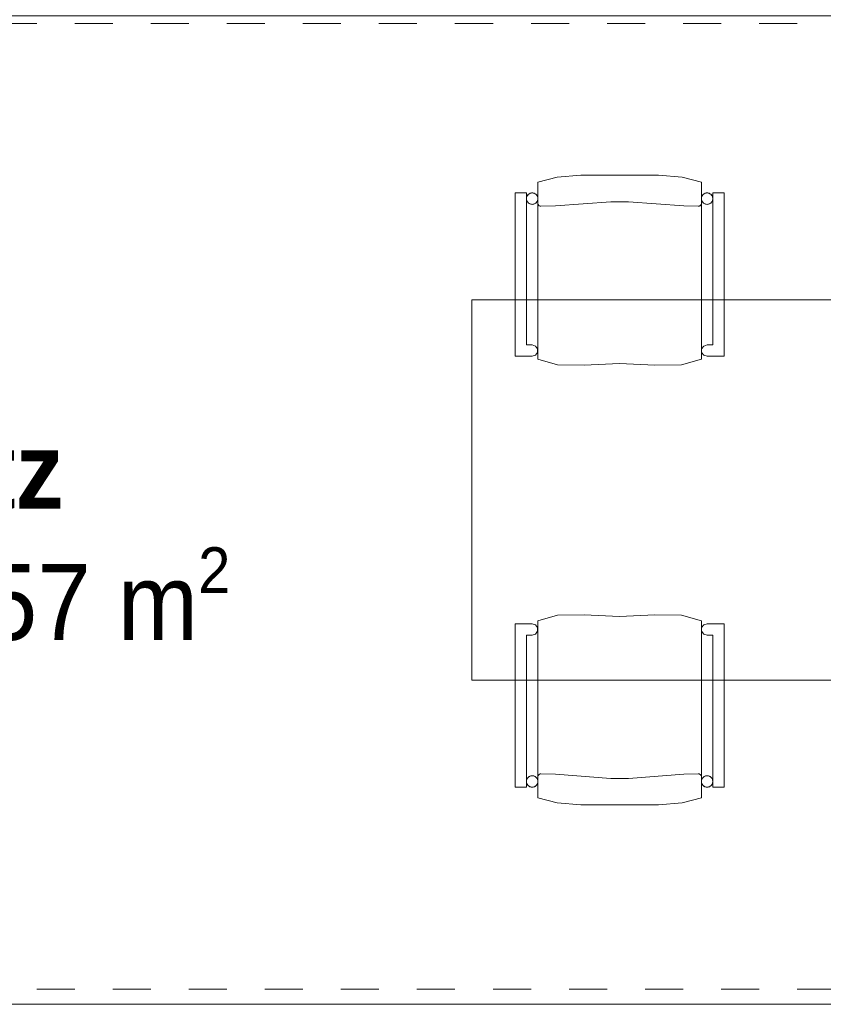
# Model space of a CAD drawing. Header units: metres. Extents: x -7.1 to 26.5, y -14.7 to 18.1.
# Tile 108 of 145: x 18.4 to 20.5, y -6.7 to -4.1. Entities that reach past the tile are written whole.
import ezdxf

# ---------------------------------------------------------------- set-up
doc = ezdxf.new("R2010")
doc.units = ezdxf.units.M
doc.linetypes.add('AUSGEZOGEN', pattern=[0])
doc.linetypes.add('STRICHLINIE_S4', pattern=[0.0055, 0.0035, -0.001, 0, -0.001])
for name, color, linetype in [('XR$1$030 Bodenaufbauten', 7, 'AUSGEZOGEN'), ('XR$1$065 Möbel Einrichtung', 7, 'AUSGEZOGEN'), ('XR$1$080 Raumdefinitionen Kontur', 7, 'AUSGEZOGEN'), ('XR$2$080 Raumdefinitionen Text_1', 7, 'AUSGEZOGEN'), ('XR$3$035 Decken', 7, 'AUSGEZOGEN')]:
    doc.layers.add(name, color=color, linetype=linetype)
doc.styles.add('ARIAL', font='arial.ttf')

msp = doc.modelspace()

# ---------------------------------------------------------------- linework, layer by layer
at = {"layer": 'XR$1$030 Bodenaufbauten', "color": 7, "linetype": 'AUSGEZOGEN', "lineweight": 18, "transparency": 33554687}
msp.add_lwpolyline([(1.9518, -6.6565), (22.9518, -6.6565), (22.9518, -3.8565), (1.9518, -3.8565), (1.9518, -6.6565)], close=True, dxfattribs=at)
at = {"layer": 'XR$1$065 Möbel Einrichtung', "color": 8, "linetype": 'AUSGEZOGEN', "lineweight": 13, "transparency": 33554687}
for p, q in [((19.8829, -4.4759), (19.8202, -4.481)), ((19.9849, -4.4759), (19.8829, -4.4759)), ((20.0869, -4.4759), (19.9849, -4.4759)), ((20.1496, -4.481), (20.0869, -4.4759)), ((19.8202, -4.481), (19.7699, -4.4936)), ((19.7699, -4.4936), (19.7699, -4.9594)), ((20.1999, -4.4936), (20.1496, -4.481)), ((20.1999, -4.9594), (20.1999, -4.4936)), ((19.7399, -4.5222), (19.7099, -4.5222)), ((19.7099, -4.5222), (19.7099, -4.9515)), ((19.7399, -4.922), (19.7399, -4.5222)), ((20.2599, -4.5222), (20.2299, -4.5222)), ((20.2299, -4.5222), (20.2299, -4.922)), ((20.2599, -4.9515), (20.2599, -4.5222)), ((19.7701, -4.5513), (19.7699, -4.5499)), ((19.7706, -4.5526), (19.7701, -4.5513)), ((19.7713, -4.5538), (19.7706, -4.5526)), ((19.7722, -4.5549), (19.7713, -4.5538)), ((19.7733, -4.5558), (19.7722, -4.5549)), ((19.7745, -4.5565), (19.7733, -4.5558)), ((19.7758, -4.5569), (19.7745, -4.5565)), ((19.7772, -4.5572), (19.7758, -4.5569)), ((19.7779, -4.5572), (19.7772, -4.5572)), ((19.8159, -4.5562), (19.7779, -4.5572)), ((19.9614, -4.5452), (19.8159, -4.5562)), ((20.0084, -4.5452), (19.9614, -4.5452)), ((20.1539, -4.5562), (20.0084, -4.5452)), ((20.1919, -4.5572), (20.1539, -4.5562)), ((20.1926, -4.5572), (20.1919, -4.5572)), ((20.194, -4.5569), (20.1926, -4.5572)), ((20.1953, -4.5565), (20.194, -4.5569)), ((20.1965, -4.5558), (20.1953, -4.5565)), ((20.1976, -4.5549), (20.1965, -4.5558)), ((20.1985, -4.5538), (20.1976, -4.5549)), ((20.1992, -4.5526), (20.1985, -4.5538)), ((19.5961, -5.8037), (19.5961, -4.8037)), ((19.5961, -4.8037), (22.0961, -4.8037)), ((19.7549, -4.922), (19.7399, -4.922)), ((19.7637, -4.9249), (19.7549, -4.922)), ((19.7692, -4.9324), (19.7637, -4.9249)), ((19.7637, -4.9492), (19.7692, -4.9417)), ((19.7692, -4.9417), (19.7692, -4.9324)), ((20.2061, -4.9249), (20.2006, -4.9324)), ((20.2006, -4.9324), (20.2006, -4.9417)), ((20.2006, -4.9417), (20.2061, -4.9492)), ((20.2149, -4.922), (20.2061, -4.9249)), ((20.2299, -4.922), (20.2149, -4.922)), ((19.7099, -4.9515), (19.7549, -4.9515)), ((19.7549, -4.9515), (19.7637, -4.9492)), ((19.7699, -4.9594), (19.8218, -4.9747)), ((19.8919, -4.975), (19.9849, -4.9708)), ((19.9849, -4.9708), (20.0779, -4.975)), ((20.148, -4.9747), (20.1999, -4.9594)), ((20.2061, -4.9492), (20.2149, -4.9515)), ((20.2149, -4.9515), (20.2599, -4.9515)), ((19.8218, -4.9747), (19.8919, -4.975)), ((20.0779, -4.975), (20.148, -4.9747)), ((19.7699, -5.648), (19.8218, -5.6327)), ((19.8218, -5.6327), (19.8919, -5.6324)), ((19.8919, -5.6324), (19.9849, -5.6366)), ((19.9849, -5.6366), (20.0779, -5.6324)), ((20.0779, -5.6324), (20.148, -5.6327)), ((20.148, -5.6327), (20.1999, -5.648)), ((19.7099, -5.6559), (19.7549, -5.6559)), ((19.7099, -6.0852), (19.7099, -5.6559)), ((19.7549, -5.6559), (19.7637, -5.6582)), ((19.7637, -5.6582), (19.7692, -5.6657)), ((19.7692, -5.6657), (19.7692, -5.675)), ((19.7699, -6.1138), (19.7699, -5.648)), ((20.1999, -5.648), (20.1999, -6.1138)), ((20.2006, -5.6657), (20.2061, -5.6582)), ((20.2006, -5.675), (20.2006, -5.6657)), ((20.2061, -5.6582), (20.2149, -5.6559)), ((20.2149, -5.6559), (20.2599, -5.6559)), ((20.2599, -5.6559), (20.2599, -6.0852)), ((19.7549, -5.6854), (19.7399, -5.6854)), ((19.7399, -5.6854), (19.7399, -6.0852)), ((19.7637, -5.6825), (19.7549, -5.6854)), ((19.7692, -5.675), (19.7637, -5.6825)), ((20.2061, -5.6825), (20.2006, -5.675)), ((20.2149, -5.6854), (20.2061, -5.6825)), ((20.2299, -5.6854), (20.2149, -5.6854)), ((20.2299, -6.0852), (20.2299, -5.6854)), ((22.0961, -5.8037), (19.5961, -5.8037)), ((19.7701, -6.0561), (19.7699, -6.0575)), ((19.7706, -6.0548), (19.7701, -6.0561)), ((19.7713, -6.0536), (19.7706, -6.0548)), ((19.7722, -6.0525), (19.7713, -6.0536)), ((19.7733, -6.0516), (19.7722, -6.0525)), ((19.7745, -6.0509), (19.7733, -6.0516)), ((19.7758, -6.0505), (19.7745, -6.0509)), ((19.7772, -6.0502), (19.7758, -6.0505)), ((19.7779, -6.0502), (19.7772, -6.0502)), ((19.8159, -6.0512), (19.7779, -6.0502)), ((19.9614, -6.0622), (19.8159, -6.0512)), ((20.1539, -6.0512), (20.0084, -6.0622)), ((20.1919, -6.0502), (20.1539, -6.0512)), ((20.1926, -6.0502), (20.1919, -6.0502)), ((20.194, -6.0505), (20.1926, -6.0502)), ((20.1953, -6.0509), (20.194, -6.0505)), ((20.1965, -6.0516), (20.1953, -6.0509)), ((20.1976, -6.0525), (20.1965, -6.0516)), ((20.1985, -6.0536), (20.1976, -6.0525)), ((20.1992, -6.0548), (20.1985, -6.0536)), ((19.7399, -6.0852), (19.7099, -6.0852)), ((20.0084, -6.0622), (19.9614, -6.0622)), ((20.2599, -6.0852), (20.2299, -6.0852)), ((19.8202, -6.1264), (19.7699, -6.1138)), ((19.8829, -6.1315), (19.8202, -6.1264)), ((19.9849, -6.1315), (19.8829, -6.1315)), ((20.0869, -6.1315), (19.9849, -6.1315)), ((20.1496, -6.1264), (20.0869, -6.1315)), ((20.1999, -6.1138), (20.1496, -6.1264))]:
    msp.add_line(p, q, dxfattribs=at)
for points in [[(19.7699, -4.9594), (19.8218, -4.9747), (19.8919, -4.975), (19.9849, -4.9708), (20.0779, -4.975), (20.148, -4.9747), (20.1999, -4.9594), (20.1999, -4.4936), (20.1496, -4.481), (20.0869, -4.4759), (19.9849, -4.4759), (19.8829, -4.4759), (19.8202, -4.481), (19.7699, -4.4936), (19.7699, -4.9594)], [(19.7099, -4.9515), (19.7549, -4.9515), (19.7637, -4.9492), (19.7692, -4.9417), (19.7692, -4.9324), (19.7637, -4.9249), (19.7549, -4.922), (19.7399, -4.922), (19.7399, -4.5222), (19.7099, -4.5222), (19.7099, -4.9515)], [(19.7549, -4.5222), (19.7523, -4.5224), (19.7498, -4.5231), (19.7474, -4.5242), (19.7453, -4.5257), (19.7434, -4.5276), (19.7419, -4.5297), (19.7408, -4.5321), (19.7401, -4.5346), (19.7399, -4.5372), (19.7401, -4.5398), (19.7408, -4.5423), (19.7419, -4.5447), (19.7434, -4.5468), (19.7453, -4.5487), (19.7474, -4.5502), (19.7498, -4.5513), (19.7523, -4.552), (19.7549, -4.5522), (19.7575, -4.552), (19.76, -4.5513), (19.7624, -4.5502), (19.7645, -4.5487), (19.7664, -4.5468), (19.7679, -4.5447), (19.769, -4.5423), (19.7697, -4.5398), (19.7699, -4.5372), (19.7697, -4.5346), (19.769, -4.5321), (19.7679, -4.5297), (19.7664, -4.5276), (19.7645, -4.5257), (19.7624, -4.5242), (19.76, -4.5231), (19.7575, -4.5224), (19.7549, -4.5222)], [(20.2149, -4.5222), (20.2123, -4.5224), (20.2098, -4.5231), (20.2074, -4.5242), (20.2053, -4.5257), (20.2034, -4.5276), (20.2019, -4.5297), (20.2008, -4.5321), (20.2001, -4.5346), (20.1999, -4.5372), (20.2001, -4.5398), (20.2008, -4.5423), (20.2019, -4.5447), (20.2034, -4.5468), (20.2053, -4.5487), (20.2074, -4.5502), (20.2098, -4.5513), (20.2123, -4.552), (20.2149, -4.5522), (20.2175, -4.552), (20.22, -4.5513), (20.2224, -4.5502), (20.2245, -4.5487), (20.2264, -4.5468), (20.2279, -4.5447), (20.229, -4.5423), (20.2297, -4.5398), (20.2299, -4.5372), (20.2297, -4.5346), (20.229, -4.5321), (20.2279, -4.5297), (20.2264, -4.5276), (20.2245, -4.5257), (20.2224, -4.5242), (20.22, -4.5231), (20.2175, -4.5224), (20.2149, -4.5222)], [(20.2299, -4.922), (20.2149, -4.922), (20.2061, -4.9249), (20.2006, -4.9324), (20.2006, -4.9417), (20.2061, -4.9492), (20.2149, -4.9515), (20.2599, -4.9515), (20.2599, -4.5222), (20.2299, -4.5222), (20.2299, -4.922)], [(19.7699, -5.648), (19.8218, -5.6327), (19.8919, -5.6324), (19.9849, -5.6366), (20.0779, -5.6324), (20.148, -5.6327), (20.1999, -5.648), (20.1999, -6.1138), (20.1496, -6.1264), (20.0869, -6.1315), (19.9849, -6.1315), (19.8829, -6.1315), (19.8202, -6.1264), (19.7699, -6.1138), (19.7699, -5.648)], [(19.7099, -5.6559), (19.7549, -5.6559), (19.7637, -5.6582), (19.7692, -5.6657), (19.7692, -5.675), (19.7637, -5.6825), (19.7549, -5.6854), (19.7399, -5.6854), (19.7399, -6.0852), (19.7099, -6.0852), (19.7099, -5.6559)], [(20.2299, -5.6854), (20.2149, -5.6854), (20.2061, -5.6825), (20.2006, -5.675), (20.2006, -5.6657), (20.2061, -5.6582), (20.2149, -5.6559), (20.2599, -5.6559), (20.2599, -6.0852), (20.2299, -6.0852), (20.2299, -5.6854)], [(19.7549, -6.0852), (19.7523, -6.085), (19.7498, -6.0843), (19.7474, -6.0832), (19.7453, -6.0817), (19.7434, -6.0798), (19.7419, -6.0777), (19.7408, -6.0753), (19.7401, -6.0728), (19.7399, -6.0702), (19.7401, -6.0676), (19.7408, -6.0651), (19.7419, -6.0627), (19.7434, -6.0606), (19.7453, -6.0587), (19.7474, -6.0572), (19.7498, -6.0561), (19.7523, -6.0554), (19.7549, -6.0552), (19.7575, -6.0554), (19.76, -6.0561), (19.7624, -6.0572), (19.7645, -6.0587), (19.7664, -6.0606), (19.7679, -6.0627), (19.769, -6.0651), (19.7697, -6.0676), (19.7699, -6.0702), (19.7697, -6.0728), (19.769, -6.0753), (19.7679, -6.0777), (19.7664, -6.0798), (19.7645, -6.0817), (19.7624, -6.0832), (19.76, -6.0843), (19.7575, -6.085), (19.7549, -6.0852)], [(20.2149, -6.0852), (20.2123, -6.085), (20.2098, -6.0843), (20.2074, -6.0832), (20.2053, -6.0817), (20.2034, -6.0798), (20.2019, -6.0777), (20.2008, -6.0753), (20.2001, -6.0728), (20.1999, -6.0702), (20.2001, -6.0676), (20.2008, -6.0651), (20.2019, -6.0627), (20.2034, -6.0606), (20.2053, -6.0587), (20.2074, -6.0572), (20.2098, -6.0561), (20.2123, -6.0554), (20.2149, -6.0552), (20.2175, -6.0554), (20.22, -6.0561), (20.2224, -6.0572), (20.2245, -6.0587), (20.2264, -6.0606), (20.2279, -6.0627), (20.229, -6.0651), (20.2297, -6.0676), (20.2299, -6.0702), (20.2297, -6.0728), (20.229, -6.0753), (20.2279, -6.0777), (20.2264, -6.0798), (20.2245, -6.0817), (20.2224, -6.0832), (20.22, -6.0843), (20.2175, -6.085), (20.2149, -6.0852)]]:
    msp.add_lwpolyline(points, close=True, dxfattribs=at)
for points in [[(19.7549, -4.5222), (19.7529, -4.5223), (19.7509, -4.5228), (19.7489, -4.5234), (19.7471, -4.5244), (19.7454, -4.5256), (19.7439, -4.527), (19.7427, -4.5286), (19.7416, -4.5303), (19.7408, -4.5322), (19.7402, -4.5342), (19.7399, -4.5362), (19.7399, -4.5382), (19.7402, -4.5403), (19.7408, -4.5422), (19.7416, -4.5441), (19.7427, -4.5458), (19.7439, -4.5474), (19.7454, -4.5488), (19.7471, -4.55), (19.7489, -4.551), (19.7509, -4.5516), (19.7529, -4.5521), (19.7549, -4.5522)], [(19.7549, -4.5522), (19.7569, -4.5521), (19.759, -4.5516), (19.7609, -4.551), (19.7627, -4.55), (19.7644, -4.5488), (19.7659, -4.5474), (19.7672, -4.5458), (19.7682, -4.5441), (19.769, -4.5422), (19.7696, -4.5403), (19.7699, -4.5382), (19.7699, -4.5362), (19.7696, -4.5342), (19.769, -4.5322), (19.7682, -4.5303), (19.7672, -4.5286), (19.7659, -4.527), (19.7644, -4.5256), (19.7627, -4.5244), (19.7609, -4.5234), (19.759, -4.5228), (19.7569, -4.5223), (19.7549, -4.5222)], [(20.2149, -4.5222), (20.2129, -4.5223), (20.2109, -4.5228), (20.2089, -4.5234), (20.2071, -4.5244), (20.2054, -4.5256), (20.2039, -4.527), (20.2027, -4.5286), (20.2016, -4.5303), (20.2008, -4.5322), (20.2002, -4.5342), (20.1999, -4.5362), (20.1999, -4.5382), (20.2002, -4.5403), (20.2008, -4.5422), (20.2016, -4.5441), (20.2027, -4.5458), (20.2039, -4.5474), (20.2054, -4.5488), (20.2071, -4.55), (20.2089, -4.551), (20.2109, -4.5516), (20.2129, -4.5521), (20.2149, -4.5522)], [(20.2149, -4.5522), (20.2169, -4.5521), (20.219, -4.5516), (20.2209, -4.551), (20.2227, -4.55), (20.2244, -4.5488), (20.2259, -4.5474), (20.2272, -4.5458), (20.2282, -4.5441), (20.229, -4.5422), (20.2296, -4.5403), (20.2299, -4.5382), (20.2299, -4.5362), (20.2296, -4.5342), (20.229, -4.5322), (20.2282, -4.5303), (20.2272, -4.5286), (20.2259, -4.527), (20.2244, -4.5256), (20.2227, -4.5244), (20.2209, -4.5234), (20.219, -4.5228), (20.2169, -4.5223), (20.2149, -4.5222)], [(19.7549, -6.0552), (19.7529, -6.0554), (19.7509, -6.0558), (19.7489, -6.0565), (19.7471, -6.0574), (19.7454, -6.0586), (19.7439, -6.06), (19.7427, -6.0616), (19.7416, -6.0633), (19.7408, -6.0652), (19.7402, -6.0672), (19.7399, -6.0692), (19.7399, -6.0712), (19.7402, -6.0733), (19.7408, -6.0752), (19.7416, -6.0771), (19.7427, -6.0789), (19.7439, -6.0804), (19.7454, -6.0818), (19.7471, -6.083), (19.7489, -6.084), (19.7509, -6.0846), (19.7529, -6.0851), (19.7549, -6.0852)], [(19.7549, -6.0852), (19.7569, -6.0851), (19.759, -6.0846), (19.7609, -6.084), (19.7627, -6.083), (19.7644, -6.0818), (19.7659, -6.0804), (19.7672, -6.0789), (19.7682, -6.0771), (19.769, -6.0752), (19.7696, -6.0733), (19.7699, -6.0712), (19.7699, -6.0692), (19.7696, -6.0672), (19.769, -6.0652), (19.7682, -6.0633), (19.7672, -6.0616), (19.7659, -6.06), (19.7644, -6.0586), (19.7627, -6.0574), (19.7609, -6.0565), (19.759, -6.0558), (19.7569, -6.0554), (19.7549, -6.0552)], [(20.2149, -6.0552), (20.2129, -6.0554), (20.2109, -6.0558), (20.2089, -6.0565), (20.2071, -6.0574), (20.2054, -6.0586), (20.2039, -6.06), (20.2027, -6.0616), (20.2016, -6.0633), (20.2008, -6.0652), (20.2002, -6.0672), (20.1999, -6.0692), (20.1999, -6.0712), (20.2002, -6.0733), (20.2008, -6.0752), (20.2016, -6.0771), (20.2027, -6.0789), (20.2039, -6.0804), (20.2054, -6.0818), (20.2071, -6.083), (20.2089, -6.084), (20.2109, -6.0846), (20.2129, -6.0851), (20.2149, -6.0852)], [(20.2149, -6.0852), (20.2169, -6.0851), (20.219, -6.0846), (20.2209, -6.084), (20.2227, -6.083), (20.2244, -6.0818), (20.2259, -6.0804), (20.2272, -6.0789), (20.2282, -6.0771), (20.229, -6.0752), (20.2296, -6.0733), (20.2299, -6.0712), (20.2299, -6.0692), (20.2296, -6.0672), (20.229, -6.0652), (20.2282, -6.0633), (20.2272, -6.0616), (20.2259, -6.06), (20.2244, -6.0586), (20.2227, -6.0574), (20.2209, -6.0565), (20.219, -6.0558), (20.2169, -6.0554), (20.2149, -6.0552)]]:
    msp.add_lwpolyline(points, dxfattribs=at)
at = {"layer": 'XR$1$080 Raumdefinitionen Kontur', "color": 8, "linetype": 'AUSGEZOGEN', "lineweight": 13, "transparency": 33554687}
msp.add_lwpolyline([(16.9618, -6.6565), (22.9518, -6.6565), (22.9518, -4.0565), (16.9618, -4.0565), (16.9618, -6.6565)], close=True, dxfattribs=at)
at = {"layer": 'XR$3$035 Decken', "color": 7, "linetype": 'AUSGEZOGEN', "lineweight": 18, "transparency": 33554687}
for points in [[(10.0118, 11.0035), (1.9918, 11.0535), (1.9918, -3.9165), (1.9918, -6.6565), (22.9418, -6.6565), (22.9418, 11.0535), (14.8918, 11.0535), (14.8918, 6.2735), (13.4518, 6.2735), (11.4518, 6.2735), (10.0118, 6.2735), (10.0118, 11.0035)], [(1.9918, -6.6565), (22.9418, -6.6565), (22.9418, -3.7165), (1.9918, -3.7165), (1.9918, -6.6565)]]:
    msp.add_lwpolyline(points, close=True, dxfattribs=at)
at = {"layer": 'XR$3$035 Decken', "color": 8, "linetype": 'STRICHLINIE_S4', "lineweight": 18, "transparency": 33554687}
msp.add_lwpolyline([(2.0518, -6.6165), (22.8518, -6.6165), (22.8518, -4.0765), (2.0518, -4.0765), (2.0518, -6.6165)], close=True, dxfattribs=at)

# ---------------------------------------------------------------- texts
at = {"layer": 'XR$2$080 Raumdefinitionen Text_1', "color": 7, "linetype": 'AUSGEZOGEN', "transparency": 33554687, "insert": (17.493, -4.8517), "char_height": 0.2, "width": 1.560522, "attachment_point": 1, "line_spacing_factor": 0.903614, "style": 'ARIAL'}
msp.add_mtext('\\A1;{\\fArial|i0|b1;\\H0.200000;\\W0.909091;\\C7;E.20}\\P{\\fArial|i0|b1;\\H0.200000;\\W0.909091;\\C7;Sitzplatz}\\P{\\fArial|i0|b0;\\H0.200000;\\W0.909091;\\C7;BF: 15.57 m\\fArial|i0|b0;\\H0.600000x;\\S2^ ;}\\P', dxfattribs=at)

doc.saveas('drawing.dxf')
